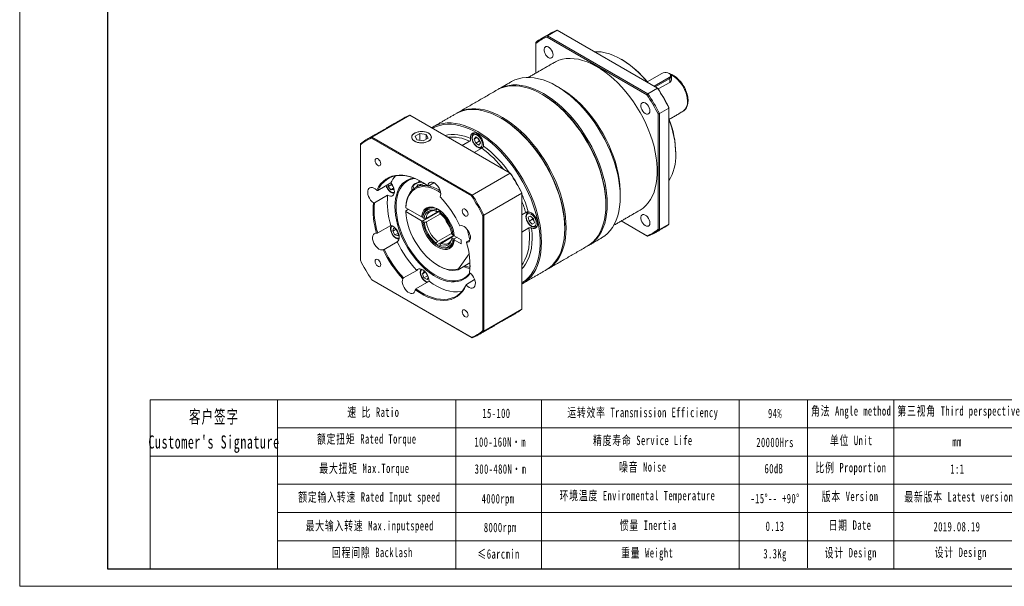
# Model space of a CAD drawing. Header units: millimetres. Extents: x 31 to 793, y 18 to 557.
# Tile 1 of 3: x 31 to 539, y 18 to 310. Entities that reach past the tile are written whole.
import ezdxf

# ---------------------------------------------------------------- set-up
doc = ezdxf.new("R2010")
doc.units = ezdxf.units.MM
doc.header["$LTSCALE"] = 10
doc.layers.get('0').update_dxf_attribs({"lineweight": 18})
doc.layers.add('7标注层', color=4, linetype='Continuous', lineweight=18)
doc.layers.add('图框_外框线', color=7, linetype='Continuous', lineweight=18)
doc.styles.add('标准', font='txt', dxfattribs={"width": 0.667})

msp = doc.modelspace()

# ---------------------------------------------------------------- linework, layer by layer
at = {"color": 7, "linetype": 'Continuous', "lineweight": 15}
for p, q in [((303.49, 302.08), (308.44, 304.93)), ((360.19, 275.06), (308.44, 304.93)), ((354.76, 271.66), (303.26, 301.39)), ((303.49, 302.08), (355.24, 272.2)), ((297.54, 298.64), (297.54, 298.09)), ((297.54, 298.09), (297.54, 282.83)), ((362.53, 282.68), (354.96, 278.32)), ((358.43, 276.07), (366.2, 280.56)), ((366.49, 280.07), (358.99, 275.75)), ((366.2, 280.56), (366.49, 280.07)), ((366.49, 280.07), (366.49, 278.02)), ((367.36, 281.3), (367.36, 279.36)), ((360.19, 275.06), (355.24, 272.2)), ((366.49, 278.02), (360.61, 274.63)), ((361.18, 261.9), (366.13, 264.76)), ((366.13, 265.02), (366.13, 264.76)), ((366.13, 205), (366.13, 264.76)), ((232.49, 261.09), (212.91, 249.78)), ((284.24, 231.22), (232.49, 261.09)), ((360.48, 202.29), (360.48, 261.76)), ((361.18, 261.9), (361.18, 202.15)), ((373.4, 263.11), (373.52, 263.19)), ((264.27, 219.48), (212.73, 249.24)), ((212.91, 249.78), (264.66, 219.91)), ((237.6, 251.72), (235.15, 250.31)), ((235.15, 250.31), (236.05, 248.37)), ((240.95, 251.2), (237.6, 251.72)), ((237.6, 248.13), (237.6, 251.72)), ((239.4, 247.86), (241.85, 249.27)), ((241.85, 249.27), (240.95, 251.2)), ((240.95, 248.75), (240.95, 251.2)), ((265.65, 248.77), (266.46, 249.93)), ((267.06, 249.59), (265.65, 248.77)), ((266.46, 249.93), (268.1, 248.99)), ((267.62, 249.27), (267.82, 248.74)), ((268.1, 248.99), (268.91, 246.88)), ((206.96, 246.35), (206.96, 245.91)), ((206.96, 245.91), (206.96, 186.38)), ((236.05, 248.37), (239.4, 247.86)), ((259.49, 245.51), (263.31, 247.71)), ((266.46, 246.67), (265.65, 248.77)), ((269.55, 244.11), (265.73, 241.9)), ((268.23, 247.69), (266.46, 246.67)), ((268.1, 245.72), (266.46, 246.67)), ((267.82, 248.74), (268.23, 247.69)), ((268.91, 246.88), (268.1, 245.72)), ((268.23, 247.69), (268.71, 247.41)), ((369.67, 241.41), (369.67, 241.01)), ((284.24, 231.22), (264.66, 219.91)), ((215.93, 222.28), (222.72, 226.2)), ((223.06, 225.47), (221.29, 224.44)), ((221.29, 224.44), (221.29, 225.37)), ((222.71, 222.69), (221.29, 224.44)), ((224.12, 223.5), (222.71, 222.69)), ((223.06, 225.47), (223.06, 225.76)), ((223.77, 224.59), (223.06, 225.47)), ((223.78, 224.57), (223.77, 224.59)), ((224.12, 223.77), (224.12, 222.81)), ((233.5, 223.45), (233.5, 222.37)), ((235.96, 224.16), (236.46, 225.24)), ((236.46, 225.24), (239.01, 225.64)), ((236.46, 224.44), (236.46, 225.24)), ((237.71, 227.27), (237.52, 226.66)), ((244.92, 226.31), (241.97, 224.6)), ((221.03, 219.87), (214.24, 215.95)), ((224.12, 222.81), (222.71, 222.69)), ((290.19, 220.92), (270.6, 209.61)), ((290.19, 221.13), (290.19, 220.92)), ((290.19, 161.16), (290.19, 220.92)), ((341.03, 221.21), (341.03, 219.17)), ((238.55, 208.73), (230.39, 213.44)), ((333.61, 215.29), (333.61, 214.88)), ((230.39, 211.81), (231.81, 212.62)), ((230.39, 211.4), (238.55, 206.69)), ((239.25, 206.69), (248.09, 211.79)), ((239.25, 206.69), (247.74, 211.59)), ((239.91, 207.94), (239.26, 208.32)), ((241.03, 208.11), (247.88, 212.06)), ((248.23, 210.22), (241.03, 206.07)), ((246.1, 212.27), (246.1, 211.51)), ((247.88, 212.07), (246.81, 211.45)), ((247.74, 212), (247.78, 211.61)), ((247.76, 211.39), (247.74, 211.59)), ((248.09, 211.79), (247.75, 211.99)), ((247.87, 210.49), (247.87, 211.25)), ((270.04, 149.97), (270.04, 209.5)), ((270.6, 209.61), (270.6, 149.85)), ((290.19, 209.68), (292.26, 210.88)), ((293.41, 211.02), (293.49, 211.07)), ((293.53, 208.5), (294.69, 209.16)), ((294.69, 209.16), (293.53, 208.5)), ((293.96, 206.43), (293.53, 208.5)), ((294.69, 209.16), (296.27, 207.76)), ((295.53, 208.42), (295.72, 207.45)), ((215.9, 200.42), (222.69, 204.34)), ((239.26, 206.28), (239.91, 205.9)), ((295.72, 207.45), (293.96, 206.43)), ((295.53, 205.03), (293.96, 206.43)), ((296.69, 205.7), (295.53, 205.03)), ((295.72, 207.45), (296.46, 206.8)), ((296.27, 207.76), (296.69, 205.7)), ((297.72, 203.7), (297.66, 203.66)), ((341.54, 206.62), (354.76, 198.99)), ((355.24, 198.71), (341.54, 206.62)), ((366.13, 205), (361.18, 202.15)), ((223.66, 201.38), (224.08, 202.96)), ((225.4, 202.39), (223.66, 201.38)), ((224.81, 199.38), (223.66, 201.38)), ((224.08, 202.96), (225.18, 202.67)), ((226.56, 200.39), (224.81, 199.38)), ((226.39, 198.96), (224.81, 199.38)), ((226, 201.41), (225.51, 202.26)), ((226.49, 200.55), (226, 201.41)), ((226.68, 200.06), (226.39, 198.96)), ((255.29, 199.32), (246.45, 194.22)), ((246.81, 196.07), (254, 200.22)), ((254.35, 198.38), (248.58, 195.05)), ((254.71, 199.4), (254.06, 199.78)), ((254.35, 198.38), (255.42, 199)), ((255.25, 198.9), (254.85, 199.18)), ((254.98, 199.14), (255.29, 198.91)), ((255.29, 198.93), (255.29, 199.32)), ((259.01, 196.92), (255.42, 198.99)), ((256.84, 198.17), (255.42, 197.35)), ((256.84, 198.17), (255.42, 197.35)), ((293.88, 202.98), (290.19, 200.85)), ((312.39, 203.04), (312.39, 202.63)), ((225.96, 195.9), (219.17, 191.98)), ((246.1, 195.18), (246.1, 194.42)), ((247.87, 193.4), (247.87, 194.16)), ((254.06, 197.74), (254.71, 197.36)), ((255.42, 196.95), (259.01, 194.88)), ((259.01, 194.88), (259.01, 196.92)), ((261.66, 195.78), (263.6, 196.9)), ((257.54, 181.92), (263, 189.7)), ((257.42, 181.46), (263.5, 184.97)), ((263.52, 184.39), (262.89, 184.62)), ((229.27, 177.21), (236.06, 181.13)), ((238.95, 179.44), (239.77, 180.6)), ((240.36, 180.26), (238.95, 179.44)), ((239.77, 177.34), (238.95, 179.44)), ((239.77, 180.6), (240.6, 180.13)), ((241.53, 178.36), (239.77, 177.34)), ((241.13, 179.41), (241.12, 179.43)), ((241.53, 178.36), (241.13, 179.41)), ((241.79, 178.21), (241.53, 178.36)), ((212.73, 176.4), (264.27, 146.64)), ((264.66, 146.42), (212.91, 176.3)), ((242.38, 175.52), (235.6, 171.6)), ((241.4, 176.4), (239.77, 177.34)), ((242.1, 177.39), (241.4, 176.4)), ((261.63, 173.93), (265.89, 176.39)), ((290.19, 161.16), (270.6, 149.85))]:
    msp.add_line(p, q, dxfattribs=at)
for p, q in [((164.25, 114.47), (164.25, 27.38)), ((256.17, 114.47), (256.17, 27.38))]:
    msp.add_line(p, q)
for points in [[(306.34, 292.14), (306.26, 292.92), (306, 293.74), (305.6, 294.54), (305.08, 295.26), (304.48, 295.86), (303.85, 296.27), (303.23, 296.48), (302.66, 296.47), (302.2, 296.24), (301.87, 295.8), (301.7, 295.19), (301.7, 294.46), (301.87, 293.65), (302.2, 292.84), (302.66, 292.07), (303.23, 291.4), (303.85, 290.89), (304.48, 290.58), (305.08, 290.48), (305.6, 290.6), (306, 290.94), (306.26, 291.47), (306.34, 292.14)], [(307.01, 288.3), (307.63, 288.63), (309.35, 289.39), (311.19, 289.93), (313.12, 290.25), (315.14, 290.36), (317.24, 290.24), (319.39, 289.91), (321.61, 289.36), (323.86, 288.6), (326.14, 287.62), (328.43, 286.44), (330.73, 285.07), (333.02, 283.5), (335.29, 281.75), (337.52, 279.83), (339.71, 277.75), (341.84, 275.51), (343.9, 273.14), (345.87, 270.65), (347.76, 268.04), (349.54, 265.33), (351.21, 262.54), (352.76, 259.69), (354.18, 256.78), (355.46, 253.83), (356.6, 250.87), (357.59, 247.9), (358.42, 244.95), (359.09, 242.02), (359.59, 239.14), (359.93, 236.31), (360.1, 233.57), (360.1, 230.91), (359.93, 228.36), (359.59, 225.93), (359.09, 223.63), (358.42, 221.48), (357.59, 219.49), (356.6, 217.66), (355.46, 216.01), (354.18, 214.54), (352.76, 213.27), (351.21, 212.2), (351.01, 212.08)], [(355.07, 278.01), (354.57, 278.62), (352.59, 280.86), (350.54, 282.95), (348.44, 284.89), (346.29, 286.66), (344.12, 288.26), (341.93, 289.67), (339.74, 290.89), (337.56, 291.9), (335.4, 292.71), (333.27, 293.31), (331.2, 293.68), (329.18, 293.84), (327.69, 293.82)], [(284.9, 278.42), (286.62, 279.27), (288.44, 279.92), (290.37, 280.35), (292.39, 280.57), (294.49, 280.57), (296.66, 280.36), (298.89, 279.93), (301.16, 279.28), (303.47, 278.43), (305.8, 277.37), (308.15, 276.12), (310.49, 274.67), (312.83, 273.03), (315.14, 271.21), (317.41, 269.23), (319.64, 267.09), (321.81, 264.8), (323.91, 262.38), (325.93, 259.83), (327.85, 257.17), (329.68, 254.41), (331.4, 251.57), (333, 248.67), (334.47, 245.71), (335.81, 242.71), (337.01, 239.68), (338.06, 236.65), (338.96, 233.63), (339.7, 230.63), (340.28, 227.67), (340.7, 224.76), (340.95, 221.92), (341.03, 219.17), (340.95, 216.51), (340.7, 213.96), (340.28, 211.53), (339.7, 209.24), (338.96, 207.09), (338.06, 205.11), (337.01, 203.29), (335.81, 201.65), (334.47, 200.2), (333, 198.94), (331.4, 197.88), (331.4, 197.88)], [(366.2, 280.56), (366.68, 280.94), (366.93, 281.39), (366.93, 281.86), (366.68, 282.3), (366.2, 282.68), (365.54, 282.96), (364.77, 283.11), (363.96, 283.11), (363.18, 282.96), (362.53, 282.68)], [(366.49, 282.52), (366.77, 282.33), (367.18, 281.9), (367.36, 281.42), (367.3, 280.93), (367, 280.47), (366.49, 280.07)], [(333.61, 214.88), (333.52, 217.64), (333.27, 220.48), (332.85, 223.38), (332.27, 226.35), (331.53, 229.35), (330.63, 232.37), (329.58, 235.4), (328.39, 238.42), (327.05, 241.42), (325.57, 244.38), (323.97, 247.29), (322.26, 250.13), (320.43, 252.88), (318.5, 255.54), (316.48, 258.09), (314.38, 260.51), (312.22, 262.8), (309.99, 264.95), (307.71, 266.93), (305.4, 268.74), (303.07, 270.38), (300.72, 271.83), (298.38, 273.09), (296.05, 274.15), (293.74, 275), (291.46, 275.64), (289.23, 276.07), (287.07, 276.28), (284.97, 276.28), (282.95, 276.07), (281.02, 275.63), (279.19, 274.99), (277.48, 274.13)], [(277.83, 274.33), (278.18, 274.54), (279.9, 275.4), (281.73, 276.04), (283.66, 276.47), (285.67, 276.69), (287.77, 276.69), (289.94, 276.48), (292.17, 276.05), (294.44, 275.41), (296.75, 274.55), (299.09, 273.5), (301.43, 272.24), (303.78, 270.79), (306.11, 269.15), (308.42, 267.34), (310.7, 265.35), (312.92, 263.21), (315.09, 260.92), (317.19, 258.5), (319.21, 255.95), (321.14, 253.29), (322.96, 250.53), (324.68, 247.7), (326.28, 244.79), (327.75, 241.83), (329.09, 238.83), (330.29, 235.81), (331.34, 232.78), (332.24, 229.75), (332.98, 226.75), (333.56, 223.79), (333.98, 220.89), (334.23, 218.05), (334.31, 215.29), (334.23, 212.63), (333.98, 210.08), (333.56, 207.65), (332.98, 205.36), (332.24, 203.22), (331.34, 201.23), (330.29, 199.41), (329.09, 197.77), (327.75, 196.32), (326.28, 195.06), (324.68, 194), (324.32, 193.8)], [(309.92, 275.09), (311.64, 274.05), (313.93, 272.48), (316.2, 270.73), (318.43, 268.81), (320.62, 266.73), (322.75, 264.49), (324.8, 262.12), (326.78, 259.62), (328.67, 257.02), (330.45, 254.31), (332.12, 251.52), (333.67, 248.66), (335.09, 245.76), (336.37, 242.81), (337.51, 239.85), (338.49, 236.88), (339.32, 233.92), (339.99, 231), (340.5, 228.11), (340.84, 225.29), (341.01, 222.55), (341.03, 221.21)], [(301.08, 271.62), (302.84, 270.55), (305.18, 268.96), (307.5, 267.18), (309.78, 265.23), (312.02, 263.12), (314.2, 260.86), (316.31, 258.46), (318.35, 255.93), (320.29, 253.28), (322.14, 250.54), (323.87, 247.71), (325.48, 244.81), (326.97, 241.85), (328.33, 238.85), (329.54, 235.83), (330.6, 232.8), (331.51, 229.77), (332.26, 226.77), (332.84, 223.8), (333.27, 220.89), (333.52, 218.05), (333.61, 215.29)], [(333.61, 215.29), (333.58, 216.66), (333.41, 219.46), (333.08, 222.34), (332.57, 225.28), (331.9, 228.26), (331.07, 231.28), (330.09, 234.31), (328.95, 237.34), (327.67, 240.35), (326.25, 243.33), (324.69, 246.26), (323.02, 249.13), (321.23, 251.92), (319.33, 254.62), (317.34, 257.21), (315.27, 259.67), (313.12, 262.01), (310.91, 264.2), (308.64, 266.23), (306.34, 268.09), (304.01, 269.78), (301.67, 271.28), (301.08, 271.62)], [(256.62, 262.09), (256.97, 262.29), (258.69, 263.15), (260.51, 263.79), (262.44, 264.23), (264.46, 264.45), (266.56, 264.45), (268.73, 264.23), (270.96, 263.8), (273.23, 263.16), (275.54, 262.31), (277.87, 261.25), (280.22, 259.99), (282.56, 258.54), (284.9, 256.91), (287.21, 255.09), (289.48, 253.11), (291.71, 250.97), (293.88, 248.68), (295.98, 246.25), (298, 243.7), (299.92, 241.04), (301.75, 238.29), (303.47, 235.45), (305.07, 232.54), (306.54, 229.58), (307.88, 226.58), (309.08, 223.56), (310.13, 220.53), (311.03, 217.51), (311.77, 214.51), (312.35, 211.55), (312.76, 208.64), (313.02, 205.8), (313.1, 203.04), (313.02, 200.38), (312.76, 197.83), (312.35, 195.41), (311.77, 193.11), (311.03, 190.97), (310.13, 188.98), (309.08, 187.17), (307.88, 185.53), (306.54, 184.07), (305.07, 182.81), (303.47, 181.75), (303.11, 181.55)], [(356.34, 263.28), (356.26, 264.06), (356, 264.88), (355.6, 265.68), (355.08, 266.4), (354.48, 266.99), (353.85, 267.41), (353.23, 267.62), (352.66, 267.6), (352.2, 267.37), (351.87, 266.94), (351.7, 266.33), (351.7, 265.59), (351.87, 264.79), (352.2, 263.97), (352.66, 263.2), (353.23, 262.54), (353.85, 262.03), (354.48, 261.71), (355.08, 261.61), (355.6, 261.74), (356, 262.08), (356.26, 262.6), (356.34, 263.28)], [(312.39, 202.63), (312.31, 205.39), (312.06, 208.23), (311.64, 211.14), (311.06, 214.1), (310.32, 217.1), (309.42, 220.12), (308.37, 223.15), (307.17, 226.17), (305.83, 229.17), (304.36, 232.13), (302.76, 235.04), (301.04, 237.88), (299.22, 240.64), (297.29, 243.29), (295.27, 245.84), (293.17, 248.27), (291, 250.56), (288.77, 252.7), (286.5, 254.68), (284.19, 256.5), (281.86, 258.13), (279.51, 259.58), (277.17, 260.84), (274.83, 261.9), (272.52, 262.75), (270.25, 263.39), (268.02, 263.82), (265.85, 264.04), (263.75, 264.04), (261.73, 263.82), (259.81, 263.39), (257.98, 262.74), (256.26, 261.89)], [(312.39, 203.04), (312.37, 204.41), (312.2, 207.21), (311.86, 210.09), (311.36, 213.03), (310.69, 216.02), (309.86, 219.03), (308.87, 222.07), (307.74, 225.09), (306.45, 228.11), (305.03, 231.09), (303.48, 234.02), (301.8, 236.89), (300.01, 239.67), (298.12, 242.37), (296.13, 244.96), (294.05, 247.43), (291.9, 249.76), (289.69, 251.95), (287.43, 253.98), (285.13, 255.85), (282.8, 257.53), (280.45, 259.04), (279.87, 259.38)], [(279.87, 259.38), (281.63, 258.31), (283.97, 256.71), (286.28, 254.94), (288.57, 252.99), (290.81, 250.88), (292.99, 248.61), (295.1, 246.21), (297.13, 243.68), (299.08, 241.04), (300.92, 238.29), (302.66, 235.46), (304.27, 232.56), (305.76, 229.6), (307.11, 226.6), (308.32, 223.58), (309.39, 220.55), (310.29, 217.52), (311.04, 214.52), (311.63, 211.56), (312.05, 208.64), (312.31, 205.8), (312.39, 203.04)], [(243.7, 254.62), (244.24, 254.95), (245.96, 255.8), (247.79, 256.45), (249.71, 256.88), (251.73, 257.1), (253.83, 257.1), (256, 256.88), (258.23, 256.45), (260.5, 255.81), (262.81, 254.96), (265.15, 253.9), (267.49, 252.65), (269.84, 251.19), (272.17, 249.56), (274.48, 247.74), (276.75, 245.76), (278.98, 243.62), (281.15, 241.33), (283.25, 238.9), (285.27, 236.36), (287.2, 233.7), (289.02, 230.94), (290.74, 228.1), (292.34, 225.2), (293.81, 222.23), (295.15, 219.24), (296.35, 216.21), (297.4, 213.18), (298.3, 210.16), (299.04, 207.16), (299.62, 204.2), (300.04, 201.29), (300.29, 198.45), (300.37, 195.69), (300.29, 193.03), (300.04, 190.48), (299.62, 188.06), (299.04, 185.77), (298.3, 183.62), (297.4, 181.64), (296.35, 179.82), (295.15, 178.18), (293.81, 176.73), (292.34, 175.47), (290.74, 174.41), (290.19, 174.1)], [(290.19, 174.66), (290.75, 175.01), (292.3, 176.15), (293.73, 177.49), (295.01, 179.02), (296.15, 180.73), (297.13, 182.63), (297.96, 184.68), (298.63, 186.9), (299.14, 189.25), (299.47, 191.74), (299.64, 194.35), (299.64, 197.06), (299.47, 199.87), (299.14, 202.74), (298.63, 205.68), (297.96, 208.67), (297.13, 211.69), (296.15, 214.72), (295.01, 217.75), (293.73, 220.76), (292.3, 223.74), (290.75, 226.67), (289.08, 229.54), (287.29, 232.33), (285.39, 235.02), (283.4, 237.61), (281.33, 240.08), (279.18, 242.41), (276.96, 244.6), (274.7, 246.64), (272.4, 248.5), (270.07, 250.19), (267.72, 251.69), (265.38, 252.99), (263.04, 254.1), (260.72, 255), (258.44, 255.69), (256.2, 256.16), (254.01, 256.42), (251.9, 256.45), (249.87, 256.27), (247.92, 255.87), (246.08, 255.26), (244.35, 254.43), (244.19, 254.34)], [(234.89, 251.87), (234.2, 251.37), (233.71, 250.8), (233.45, 250.18), (233.42, 249.55), (233.62, 248.92), (234.06, 248.34), (234.7, 247.82), (235.52, 247.4), (236.48, 247.08), (237.54, 246.9), (238.64, 246.84), (239.73, 246.93), (240.77, 247.15), (241.69, 247.49), (242.47, 247.94), (243.07, 248.48), (243.45, 249.08), (243.6, 249.71), (243.51, 250.34), (243.18, 250.95), (242.64, 251.51), (241.91, 251.98), (241.01, 252.35), (240, 252.6), (238.91, 252.72), (237.81, 252.7), (236.74, 252.55), (235.75, 252.27), (234.89, 251.87)], [(237.19, 252.61), (236.17, 252.38), (235.26, 252.03), (234.5, 251.57), (233.93, 251.04), (233.57, 250.44), (233.45, 249.81), (233.55, 249.19), (233.89, 248.59), (234.45, 248.04), (235.19, 247.58), (236.09, 247.22), (237.1, 246.98), (238.18, 246.88), (239.27, 246.9), (240.33, 247.07), (241.3, 247.36), (242.14, 247.76), (242.81, 248.26), (243.27, 248.83), (243.52, 249.45), (243.53, 250.08), (243.3, 250.69), (242.85, 251.27), (242.2, 251.77), (241.37, 252.19), (240.41, 252.49), (239.36, 252.66), (238.27, 252.7), (237.19, 252.61)], [(263.82, 249.03), (263.79, 249.94), (263.93, 250.74), (264.24, 251.38), (264.71, 251.83), (265.3, 252.05), (266, 252.05), (266.75, 251.82), (267.52, 251.37), (268.28, 250.73), (268.97, 249.93), (269.57, 249.02), (270.03, 248.03), (270.35, 247.04), (270.49, 246.07), (270.45, 245.2)], [(264.7, 249.32), (264.79, 248.5), (265.04, 247.63), (265.45, 246.77), (265.99, 245.99), (266.61, 245.33), (267.28, 244.85), (267.95, 244.56), (268.57, 244.5), (269.1, 244.67), (269.51, 245.05), (269.77, 245.62), (269.86, 246.34), (269.77, 247.16), (269.51, 248.03), (269.1, 248.88), (268.57, 249.66), (267.95, 250.32), (267.28, 250.81), (266.61, 251.09), (265.99, 251.15), (265.45, 250.99), (265.04, 250.61), (264.79, 250.04), (264.7, 249.32)], [(265.57, 251.75), (266, 251.91), (266.41, 251.95)], [(267.82, 248.74), (267.92, 248.5), (268.05, 248.27), (268.19, 248.05), (268.34, 247.84), (268.51, 247.65), (268.68, 247.48), (268.68, 247.48)], [(217.48, 236.05), (217.39, 236.69), (217.14, 237.36), (216.74, 237.97), (216.26, 238.45), (215.74, 238.75), (215.26, 238.82), (214.86, 238.67), (214.6, 238.3), (214.51, 237.77), (214.6, 237.13), (214.86, 236.47), (215.26, 235.85), (215.74, 235.37), (216.26, 235.07), (216.74, 235), (217.14, 235.15), (217.39, 235.52), (217.48, 236.05)], [(215.4, 222.4), (216.32, 224.14), (217.41, 225.69), (218.66, 227.02), (220.06, 228.13), (221.6, 229.02), (223.27, 229.67), (225.05, 230.08), (226.94, 230.25), (228.91, 230.18), (230.95, 229.86), (233.05, 229.3), (235.2, 228.5), (237.36, 227.47), (239.54, 226.22), (241.71, 224.75)], [(238.65, 226.76), (237.67, 227.29), (235.53, 228.31), (233.41, 229.1), (231.33, 229.66), (229.3, 229.97), (227.35, 230.05), (225.49, 229.88), (223.72, 229.48), (222.07, 228.83), (220.55, 227.95), (219.16, 226.85), (217.93, 225.53), (216.85, 224), (215.93, 222.28)], [(224.78, 214.02), (224.87, 216.13), (225.12, 218.12), (225.53, 219.98), (226.11, 221.69), (226.84, 223.25), (227.72, 224.64), (228.75, 225.84), (229.91, 226.85), (231.2, 227.67), (232.61, 228.27), (234.12, 228.67), (234.48, 228.73)], [(234.98, 228.54), (234.8, 228.51), (233.28, 228.15), (231.86, 227.57), (230.55, 226.78), (229.37, 225.79), (228.33, 224.6), (227.44, 223.23), (226.69, 221.68), (226.11, 219.97), (225.69, 218.12), (225.43, 216.13), (225.35, 214.02)], [(215.4, 222.4), (214.66, 223.08), (213.9, 223.57), (213.15, 223.86), (212.44, 223.92), (211.82, 223.76), (211.32, 223.39), (210.96, 222.82), (210.76, 222.08), (210.73, 221.21), (210.88, 220.26), (211.2, 219.27), (211.66, 218.3), (212.25, 217.4), (212.93, 216.61), (213.67, 215.98)], [(220.34, 224.82), (220.49, 224.37), (220.9, 223.52), (221.43, 222.75), (222.04, 222.09), (222.71, 221.61), (223.37, 221.33), (223.99, 221.27), (224.5, 221.42)], [(222.72, 226.2), (223.34, 225.35), (223.86, 224.42), (224.23, 223.45), (224.45, 222.49), (224.51, 221.59), (224.4, 220.8), (224.12, 220.15), (223.7, 219.67), (223.15, 219.4), (222.5, 219.34), (221.78, 219.5), (221.03, 219.87)], [(230.39, 213.85), (230.56, 215.7), (230.9, 217.42), (231.41, 219), (232.07, 220.42), (232.89, 221.67), (233.85, 222.73), (234.95, 223.59), (236.17, 224.25), (237.5, 224.69), (238.93, 224.92), (240.45, 224.93), (241.72, 224.78)], [(248.34, 221.18), (247.1, 221.96), (245.42, 222.85), (243.75, 223.53), (242.11, 224), (240.52, 224.25), (239, 224.28), (237.56, 224.08), (236.22, 223.67), (234.99, 223.05), (233.89, 222.21), (232.92, 221.17), (232.09, 219.95), (231.42, 218.55), (230.91, 216.99), (230.57, 215.28), (230.39, 213.44)], [(233.72, 222.6), (233.53, 223.13), (233.5, 223.48)], [(239.09, 226.5), (238.24, 226.52), (237.23, 226.41), (236.3, 226.17), (235.49, 225.8), (234.86, 225.34), (234.44, 224.8), (234.26, 224.21), (234.32, 223.62), (234.49, 223.26)], [(236.95, 226.49), (237.13, 227.05), (237.29, 227.49)], [(248.13, 219.06), (248.35, 219.78), (248.4, 220.63), (248.27, 221.58), (247.97, 222.56), (247.53, 223.54), (246.95, 224.45), (246.27, 225.26), (245.54, 225.91), (244.77, 226.38), (244.02, 226.64), (243.32, 226.68), (242.72, 226.5), (242.23, 226.1), (241.89, 225.51), (241.71, 224.75)], [(263.61, 179.68), (263.42, 179.41), (262.39, 178.2), (261.23, 177.19), (259.94, 176.38), (258.53, 175.77), (257.02, 175.38), (255.42, 175.19), (253.74, 175.23), (251.99, 175.48), (250.2, 175.95), (248.36, 176.62), (246.5, 177.5), (244.64, 178.58), (242.78, 179.84), (240.94, 181.29), (239.15, 182.9), (237.4, 184.66), (235.72, 186.57), (234.12, 188.6), (232.61, 190.74), (231.2, 192.96), (229.91, 195.26), (228.75, 197.62), (227.72, 200.01), (226.84, 202.42), (226.11, 204.82), (225.53, 207.2), (225.12, 209.54), (224.87, 211.82), (224.78, 214.02)], [(225.35, 214.02), (225.43, 211.82), (225.69, 209.54), (226.11, 207.2), (226.69, 204.81), (227.44, 202.4), (228.33, 200), (229.37, 197.61), (230.55, 195.25), (231.86, 192.96), (233.28, 190.74), (234.8, 188.62), (236.42, 186.61), (238.11, 184.72), (239.87, 182.99), (241.68, 181.41), (243.52, 180), (245.39, 178.78), (247.25, 177.75), (249.11, 176.93), (250.93, 176.31), (252.72, 175.91), (254.45, 175.72), (256.11, 175.76), (257.68, 176.01), (259.15, 176.48), (260.52, 177.17), (261.76, 178.06), (262.87, 179.15), (263.42, 179.83)], [(238.55, 208.73), (238.77, 210.02), (239.16, 211.15), (239.73, 212.1), (240.45, 212.86), (241.31, 213.4), (242.29, 213.71), (243.37, 213.79), (244.53, 213.63), (245.74, 213.25), (246.98, 212.64), (248.22, 211.82), (249.44, 210.8), (250.6, 209.62), (251.68, 208.29), (252.66, 206.84), (253.52, 205.31), (254.24, 203.72), (254.81, 202.12), (255.2, 200.53), (255.42, 198.99)], [(247.16, 212.53), (246.15, 213.02), (244.99, 213.39), (243.89, 213.54), (242.85, 213.46), (241.91, 213.17), (241.09, 212.66), (240.39, 211.94), (239.85, 211.03), (239.47, 209.95), (239.25, 208.73)], [(323.97, 193.59), (323.97, 193.59), (325.57, 194.65), (327.05, 195.91), (328.39, 197.37), (329.58, 199.01), (330.63, 200.82), (331.53, 202.81), (332.27, 204.95), (332.85, 207.24), (333.27, 209.67), (333.52, 212.22), (333.61, 214.88)], [(230.39, 211.4), (230.58, 209.29), (230.94, 207.11), (231.48, 204.88), (232.19, 202.63), (233.07, 200.38), (234.1, 198.16), (235.27, 195.99), (236.57, 193.9), (237.98, 191.9), (239.5, 190.03), (241.1, 188.29), (242.76, 186.72), (244.46, 185.33), (246.2, 184.12), (247.94, 183.13), (249.68, 182.35), (251.38, 181.79), (253.04, 181.47), (254.63, 181.39), (256.13, 181.54), (257.54, 181.92)], [(262.48, 210.08), (262.39, 210.71), (262.14, 211.38), (261.74, 211.99), (261.26, 212.47), (260.74, 212.77), (260.26, 212.85), (259.86, 212.69), (259.6, 212.32), (259.51, 211.79), (259.6, 211.15), (259.86, 210.49), (260.26, 209.88), (260.74, 209.39), (261.26, 209.1), (261.74, 209.02), (262.14, 209.17), (262.39, 209.54), (262.48, 210.08)], [(294.44, 210.36), (293.82, 210.42), (293.29, 210.26), (292.88, 209.88), (292.62, 209.31), (292.53, 208.59), (292.62, 207.77), (292.88, 206.9), (293.29, 206.04), (293.82, 205.26), (294.44, 204.6), (295.11, 204.12), (295.78, 203.83), (296.4, 203.77), (296.94, 203.94), (297.35, 204.32), (297.6, 204.89), (297.69, 205.61), (297.6, 206.43), (297.35, 207.3), (296.94, 208.15), (296.4, 208.93), (295.78, 209.59), (295.11, 210.08), (294.44, 210.36)], [(293.58, 211.35), (294.32, 211.2), (295.09, 210.82), (295.86, 210.24), (296.58, 209.49), (297.21, 208.61), (297.73, 207.64), (298.09, 206.64), (298.29, 205.66), (298.32, 204.75), (298.16, 203.97), (297.84, 203.34), (297.36, 202.91), (296.76, 202.7), (296.06, 202.72), (295.3, 202.97)], [(356.34, 205.54), (356.26, 206.32), (356, 207.14), (355.6, 207.94), (355.08, 208.66), (354.48, 209.25), (353.85, 209.67), (353.23, 209.88), (352.66, 209.87), (352.2, 209.63), (351.87, 209.2), (351.7, 208.59), (351.7, 207.86), (351.87, 207.05), (352.2, 206.23), (352.66, 205.46), (353.23, 204.8), (353.85, 204.29), (354.48, 203.98), (355.08, 203.88), (355.6, 204), (356, 204.34), (356.26, 204.86), (356.34, 205.54)], [(223.4, 204.09), (223.01, 203.72), (222.76, 203.16), (222.67, 202.44), (222.76, 201.63), (223.01, 200.76), (223.42, 199.92), (223.95, 199.14), (224.57, 198.49), (225.23, 198), (225.9, 197.72), (226.52, 197.66), (227.03, 197.81)], [(222.69, 204.34), (223.43, 204.08), (224.18, 203.61), (224.91, 202.97), (225.57, 202.18), (226.14, 201.28), (226.59, 200.32), (226.89, 199.35), (227.03, 198.42), (227, 197.57), (226.8, 196.84), (226.45, 196.28), (225.96, 195.9)], [(255.42, 196.95), (255.2, 195.66), (254.81, 194.53), (254.24, 193.57), (253.52, 192.82), (252.66, 192.28), (251.68, 191.97), (250.6, 191.89), (249.44, 192.04), (248.22, 192.43), (246.98, 193.04), (245.74, 193.86), (244.53, 194.87), (243.37, 196.06), (242.29, 197.39), (241.31, 198.84), (240.45, 200.37), (239.73, 201.95), (239.16, 203.56), (238.77, 205.15), (238.55, 206.69)], [(261.65, 195.57), (262.32, 195.61), (262.89, 195.86), (263.33, 196.33), (263.62, 196.98), (263.75, 197.78), (263.7, 198.69), (263.47, 199.66), (263.09, 200.65), (262.57, 201.59), (261.93, 202.45), (261.22, 203.18), (260.46, 203.73), (259.7, 204.09), (258.97, 204.23), (258.32, 204.15)], [(298.25, 204.29), (298.04, 203.98), (297.72, 203.7)], [(215.35, 200.3), (214.68, 200.27), (214.11, 200.02), (213.66, 199.55), (213.37, 198.9), (213.25, 198.1), (213.3, 197.19), (213.53, 196.22), (213.91, 195.23), (214.43, 194.28), (215.07, 193.43), (215.78, 192.7), (216.54, 192.14), (217.3, 191.79), (218.02, 191.65), (218.68, 191.73)], [(290.19, 183.78), (290.87, 184.77), (291.85, 186.52), (292.66, 188.44), (293.3, 190.54), (293.77, 192.78), (294.07, 195.16), (294.18, 197.67), (294.12, 200.28), (293.88, 202.98)], [(295.3, 202.97), (295.54, 200.22), (295.6, 197.56), (295.47, 195.01), (295.16, 192.58), (294.68, 190.29), (294.02, 188.16), (293.19, 186.19), (292.19, 184.41), (291.03, 182.82), (290.19, 181.89)], [(302.76, 181.34), (302.76, 181.35), (304.36, 182.41), (305.83, 183.67), (307.17, 185.12), (308.37, 186.76), (309.42, 188.58), (310.32, 190.56), (311.06, 192.71), (311.64, 195), (312.06, 197.42), (312.31, 199.97), (312.39, 202.63)], [(246.32, 194.32), (247.34, 193.65), (248.52, 193.07), (249.68, 192.7), (250.79, 192.55), (251.83, 192.62), (252.77, 192.92), (253.59, 193.43), (254.28, 194.15), (254.82, 195.05), (255.21, 196.13), (255.42, 197.35)], [(217.48, 184.09), (217.39, 184.73), (217.14, 185.39), (216.74, 186), (216.26, 186.49), (215.74, 186.78), (215.26, 186.86), (214.86, 186.71), (214.6, 186.34), (214.51, 185.8), (214.6, 185.17), (214.86, 184.5), (215.26, 183.89), (215.74, 183.41), (216.26, 183.11), (216.74, 183.03), (217.14, 183.19), (217.39, 183.55), (217.48, 184.09)], [(257.42, 181.46), (255.97, 181.19), (254.43, 181.14), (252.81, 181.33), (251.13, 181.75), (249.42, 182.39), (247.68, 183.25), (247.34, 183.45)], [(260.77, 183.39), (262.32, 182.88), (263.51, 182.59)], [(263.32, 180.26), (263.48, 182.01), (263.53, 183.65)], [(236.06, 181.13), (236.48, 181.6), (237.03, 181.87), (237.68, 181.93), (238.4, 181.77), (239.15, 181.41), (239.9, 180.85), (240.6, 180.13), (241.22, 179.28), (241.73, 178.35), (242.11, 177.38), (242.33, 176.42), (242.38, 175.52)], [(238.75, 181.63), (238.36, 181.26), (238.11, 180.7), (238.02, 179.98), (238.11, 179.16), (238.36, 178.3), (238.77, 177.45), (239.3, 176.68), (239.92, 176.02), (240.58, 175.54), (241.25, 175.26), (241.82, 175.19)], [(261.6, 173.48), (262.34, 172.8), (263.1, 172.31), (263.85, 172.02), (264.56, 171.96), (265.18, 172.12), (265.68, 172.49), (266.04, 173.06), (266.24, 173.8), (266.26, 174.67), (266.12, 175.62), (265.8, 176.6), (265.34, 177.57), (264.75, 178.48), (264.07, 179.27), (263.32, 179.9)], [(228.87, 176.82), (228.65, 176.1), (228.6, 175.25), (228.73, 174.3), (229.03, 173.32), (229.47, 172.34), (230.05, 171.43), (230.72, 170.62), (231.46, 169.97), (232.23, 169.5), (232.98, 169.24), (233.67, 169.2), (234.28, 169.38), (234.77, 169.78), (235.11, 170.37), (235.29, 171.12)], [(261.6, 173.48), (260.68, 171.74), (259.59, 170.19), (258.34, 168.86), (256.94, 167.74), (255.4, 166.86), (253.73, 166.21), (251.95, 165.8), (250.06, 165.63), (248.09, 165.7), (246.05, 166.02), (243.94, 166.58), (241.8, 167.38), (239.63, 168.41), (237.46, 169.66), (235.29, 171.12)], [(235.6, 171.6), (237.74, 170.15), (239.89, 168.91), (242.04, 167.89), (244.16, 167.1), (246.24, 166.55), (248.26, 166.23), (250.21, 166.16), (252.08, 166.32), (253.84, 166.73), (255.49, 167.37), (257.01, 168.25), (258.4, 169.36), (259.64, 170.68), (260.72, 172.2), (261.63, 173.93)], [(259.34, 170.33), (258.87, 170.24), (257, 170.07), (255.05, 170.15), (253.03, 170.47), (250.95, 171.02), (248.83, 171.81), (246.68, 172.83), (244.53, 174.07), (242.38, 175.52)], [(262.48, 158.11), (262.39, 158.75), (262.14, 159.41), (261.74, 160.02), (261.26, 160.51), (260.74, 160.81), (260.26, 160.88), (259.86, 160.73), (259.6, 160.36), (259.51, 159.83), (259.6, 159.19), (259.86, 158.52), (260.26, 157.91), (260.74, 157.43), (261.26, 157.13), (261.74, 157.05), (262.14, 157.21), (262.39, 157.58), (262.48, 158.11)]]:
    msp.add_lwpolyline(points, dxfattribs=at)
for centre, radius, start, end in [((315.07, 286.58), 19.52, 109.8546, 119.9764), ((310.09, 283.78), 19.45, 109.8425, 130.1683), ((309.9, 283.29), 19.28, 110.1462, 129.8646), ((315.44, 246.11), 50.99, 38.5169, 58.9492), ((359.2, 267.56), 16.49, 2.0528, 61.5202), ((276.5, 219.87), 100.25, 26.6001, 33.3999), ((277.34, 220.36), 99.4, 26.7024, 33.2976), ((271.68, 217.09), 99.4, 26.7024, 33.2976), ((271.55, 217.02), 100.25, 26.6001, 33.3999), ((370.21, 267.58), 5.5, 307.0512, 6.0045), ((239.12, 242.73), 19.52, 109.8546, 119.9764), ((319.03, 240.55), 50.65, 0.9759, 21.5573), ((317.06, 239.86), 52.62, 1.2421, 21.161), ((219.51, 231.49), 19.45, 109.8425, 130.1683), ((219.36, 231.1), 19.31, 110.0851, 129.9257), ((254.65, 230.35), 20.81, 63.8438, 101.6624), ((253.98, 228.59), 21.28, 64.0005, 95.1024), ((270.52, 249.8), 2.9, 191.3043, 201.4535), ((237.12, 199.45), 55.19, 37.7249, 54.0103), ((235.55, 197.85), 58.82, 34.8424, 53.6082), ((344.46, 240.14), 25.22, 329.2282, 1.9742), ((236, 220.29), 14.53, 139.1477, 156.0344), ((200.55, 176.03), 100.25, 26.6001, 33.3999), ((201.23, 176.42), 99.57, 26.6818, 33.3182), ((226.42, 226.72), 3.4, 200.9241, 218.7481), ((238.06, 206.73), 18.43, 56.956, 77.2307), ((260.05, 216.19), 39.19, 174.6137, 197.5975), ((204.68, 178.43), 59.49, 25.6162, 43.0777), ((181.07, 164.79), 99.57, 26.6818, 33.3182), ((180.97, 164.73), 100.25, 26.6001, 33.3999), ((231.63, 193.39), 64.5, 16.1626, 24.7908), ((253.14, 212.27), 39.64, 174.6389, 197.5724), ((253.26, 212.27), 39.19, 174.6137, 197.5975), ((244.02, 208.79), 4.76, 59.2477, 180.7631), ((233.09, 193.95), 61.55, 15.9656, 21.9088), ((243.8, 208.35), 4.55, 59.6225, 180.3883), ((244.04, 207.94), 4.13, 60.0426, 179.9682), ((244.77, 208.18), 3.74, 88.3349, 180.9907), ((237.44, 197.33), 17.4, 6.8372, 53.1628), ((238.15, 197.74), 16.03, 7.3033, 52.6967), ((294.18, 209.64), 1.58, 87.5292, 115.7444), ((298.74, 209.19), 3.3, 193.5215, 226.4729), ((256.53, 208.35), 17.4, 186.8372, 233.1628), ((255.82, 207.94), 16.03, 187.3033, 232.6967), ((256.04, 208.07), 15.14, 187.5838, 232.4162), ((265.86, 213.74), 16.26, 202.3325, 217.6621), ((353.55, 219.91), 19.51, 300.0156, 310.1587), ((228.92, 203.09), 3.37, 200.9016, 210.0729), ((228.92, 203.09), 3.37, 209.9271, 219.0931), ((231.5, 192.13), 32.18, 8.2572, 18.5388), ((348.12, 217.09), 19.28, 290.1462, 309.8646), ((348.63, 217.01), 19.45, 289.8425, 310.1683), ((279, 221.31), 58.81, 205.597, 223.0968), ((249.93, 197.74), 4.13, 240.0426, 359.9682), ((250.17, 197.33), 4.55, 239.6225, 0.3883), ((250.66, 197.29), 4.76, 239.2477, 0.7631), ((250.47, 198.37), 3.82, 240.285, 330.3941), ((223.86, 183.61), 39.64, 354.6389, 17.5724), ((272.32, 217.45), 59.49, 205.6162, 223.0777), ((272.21, 217.39), 58.81, 205.597, 223.0968), ((295.93, 231.09), 99.57, 206.6818, 213.3182), ((266.52, 199.82), 17.96, 249.1863, 260.2861), ((244.3, 180.65), 3.41, 201.2611, 219.0613), ((277.61, 176.07), 19.51, 300.0156, 310.1587), ((257.64, 164.78), 19.31, 290.0851, 309.9257), ((258.05, 164.72), 19.45, 289.8425, 310.1683)]:
    msp.add_arc(centre, radius, start, end, dxfattribs=at)
for points in [[(305.31, 303.48), (300.36, 300.62)], [(303.26, 301.39), (303.49, 302.08)], [(341.74, 289.79), (341.39, 289.99)], [(307.01, 288.3), (293.67, 280.6)], [(366.49, 282.52), (366.2, 282.68)], [(284.9, 278.42), (278.18, 274.54)], [(309.92, 275.09), (308.15, 276.11)], [(360.41, 274.93), (360.19, 275.06)], [(277.48, 274.13), (256.97, 262.29)], [(301.08, 271.62), (300.73, 271.83)], [(354.76, 271.66), (355.24, 272.2)], [(229.37, 259.64), (209.78, 248.33)], [(256.26, 261.89), (244.24, 254.95)], [(279.87, 259.38), (279.52, 259.58)], [(361.18, 261.9), (360.48, 261.76)], [(366.21, 258.96), (373.4, 263.11)], [(212.73, 249.24), (212.91, 249.78)], [(234.93, 251.85), (234.89, 251.83)], [(242.11, 251.83), (242.07, 251.85)], [(266.07, 252.04), (265.58, 251.75)], [(284.43, 231.11), (284.24, 231.22)], [(235.88, 224.14), (235.34, 223.83)], [(241.71, 224.75), (241.97, 224.6)], [(215.93, 222.28), (215.4, 222.4)], [(264.27, 219.48), (264.66, 219.91)], [(213.67, 215.98), (214.24, 215.95)], [(230.39, 213.44), (230.39, 213.85)], [(230.39, 211.81), (230.39, 211.4)], [(239.25, 208.73), (238.55, 208.73)], [(239.26, 208.32), (239.25, 208.73)], [(246.45, 212.89), (246.1, 212.27)], [(247.74, 211.59), (247.74, 212)], [(247.87, 211.25), (248.22, 211.87)], [(270.04, 209.5), (270.6, 209.61)], [(293.91, 211.31), (293.41, 211.02)], [(337.67, 204.38), (351.01, 212.08)], [(238.55, 206.69), (239.25, 206.69)], [(239.25, 206.69), (239.26, 206.28)], [(297.66, 203.66), (298.16, 203.95)], [(215.9, 200.42), (215.35, 200.3)], [(255.42, 199.4), (254.71, 199.4)], [(355.24, 198.71), (354.76, 198.99)], [(358.36, 200.16), (363.31, 203.02)], [(361.18, 202.15), (360.48, 202.29)], [(246.1, 194.42), (246.45, 194.22)], [(248.22, 193.2), (247.87, 193.4)], [(254.71, 197.36), (255.42, 197.35)], [(255.42, 197.35), (255.42, 196.95)], [(261.66, 195.78), (261.65, 195.57)], [(303.47, 181.75), (323.97, 193.59)], [(324.68, 194), (331.4, 197.88)], [(218.68, 191.73), (219.17, 191.98)], [(246.98, 183.65), (247.34, 183.45)], [(257.54, 181.92), (257.42, 181.46)], [(263.32, 179.9), (263.32, 180.26)], [(290.74, 174.4), (302.76, 181.34)], [(212.91, 176.3), (212.73, 176.4)], [(229.27, 177.21), (228.87, 176.82)], [(261.63, 173.93), (261.6, 173.48)], [(235.29, 171.12), (235.6, 171.6)], [(267.78, 147.87), (287.37, 159.18)], [(270.04, 149.97), (270.6, 149.85)], [(264.66, 146.42), (264.27, 146.64)]]:
    msp.add_open_spline(points, degree=1, dxfattribs=at)
for points, knots in [([(373.53, 263.23), (373.67, 263.31), (374.09, 263.55), (374.65, 264.15), (375.21, 264.98), (375.62, 265.96), (375.88, 267.06), (375.96, 267.95), (375.97, 268.69), (375.95, 269.46), (375.81, 270.61), (375.49, 272.02), (375.03, 273.43), (374.43, 274.82), (373.71, 276.17), (372.87, 277.46), (371.95, 278.65), (370.94, 279.74), (369.88, 280.68), (368.77, 281.48), (367.63, 282.09), (366.86, 282.43), (366.48, 282.51), (366.48, 282.51)], [0, 0, 0, 0, 0.616934, 1.848118, 3.087045, 4.352403, 5.64963, 6.922659, 7.226757, 7.939005, 9.276906, 10.612448, 11.945061, 13.275177, 14.603913, 15.93265, 17.262575, 18.59503, 19.931542, 21.273432, 22.62126, 23.973483, 23.98063, 23.98063, 23.98063, 23.98063]), ([(367.36, 279.41), (367.36, 279.38), (367.36, 279.29), (367.34, 279.14), (367.3, 278.97), (367.23, 278.8), (367.15, 278.64), (367.04, 278.49), (366.91, 278.34), (366.78, 278.21), (366.63, 278.11), (366.53, 278.05), (366.49, 278.02)], [0, 0, 0, 0, 0.107138, 0.291572, 0.479954, 0.669716, 0.853879, 1.039376, 1.229161, 1.420463, 1.574535, 1.729434, 1.729434, 1.729434, 1.729434]), ([(263.31, 247.71), (263.38, 247.77), (263.53, 247.88), (263.7, 248.15), (263.8, 248.47), (263.84, 248.78), (263.83, 248.96), (263.82, 249.03)], [0, 0, 0, 0, 0.310278, 0.620493, 0.937251, 1.260407, 1.484337, 1.484337, 1.484337, 1.484337]), ([(265.58, 251.74), (265.55, 251.73), (265.33, 251.64), (265.01, 251.28), (264.69, 250.73), (264.54, 250.13), (264.53, 249.72), (264.52, 249.56)], [0, 0, 0, 0, 0.107545, 0.768532, 1.424461, 2.106717, 2.545997, 2.545997, 2.545997, 2.545997]), ([(264.52, 249.56), (264.53, 249.41), (264.54, 248.99), (264.69, 248.25), (265, 247.37), (265.45, 246.52), (266.01, 245.75), (266.65, 245.08), (267.35, 244.57), (268.06, 244.24), (268.74, 244.12), (269.33, 244.15), (269.63, 244.32), (269.76, 244.38)], [0, 0, 0, 0, 0.456417, 1.306646, 2.154243, 2.999582, 3.84565, 4.695548, 5.553344, 6.422371, 7.203271, 7.945778, 8.473654, 8.473654, 8.473654, 8.473654]), ([(270.45, 245.2), (270.45, 245.19), (270.43, 245.09), (270.36, 244.9), (270.18, 244.63), (269.94, 244.39), (269.72, 244.21), (269.6, 244.13), (269.55, 244.11)], [0, 0, 0, 0, 0.047525, 0.352489, 0.660304, 0.975319, 1.290691, 1.454155, 1.454155, 1.454155, 1.454155]), ([(220.23, 224.76), (220.32, 224.51), (220.5, 223.97), (220.95, 223.17), (221.52, 222.41), (222.17, 221.77), (222.88, 221.26), (223.59, 220.98), (224.1, 220.86), (224.33, 220.9), (224.36, 220.9)], [0, 0, 0, 0, 0.735113, 1.601925, 2.470016, 3.342624, 4.224292, 5.118142, 5.912007, 6.001377, 6.001377, 6.001377, 6.001377]), ([(238.71, 226.65), (238.7, 226.65), (238.34, 226.68), (237.63, 226.62), (236.63, 226.46), (235.7, 226.15), (234.88, 225.73), (234.23, 225.2), (233.79, 224.61), (233.53, 224.03), (233.53, 223.65), (233.52, 223.49)], [0, 0, 0, 0, 0.03602, 0.928121, 1.822809, 2.723381, 3.633875, 4.555587, 5.368947, 6.145264, 6.709233, 6.709233, 6.709233, 6.709233]), ([(235.9, 224.12), (235.98, 224.18), (236.49, 224.52), (237.77, 225.1), (239.09, 225.66), (239.71, 225.95), (239.77, 225.98)], [0, 0, 0, 0, 0.428209, 2.45009, 4.128765, 4.30127, 4.30127, 4.30127, 4.30127]), ([(246.81, 211.45), (246.75, 211.45), (246.51, 211.47), (246.27, 211.5), (246.1, 211.51)], [0, 0, 0, 0, 0.1867184, 0.7102853, 0.7102853, 0.7102853, 0.7102853]), ([(292.26, 210.88), (292.34, 210.92), (292.51, 211.02), (292.82, 211.16), (293.13, 211.28), (293.4, 211.35), (293.53, 211.35), (293.58, 211.35)], [0, 0, 0, 0, 0.296819, 0.593578, 0.896595, 1.205735, 1.419951, 1.419951, 1.419951, 1.419951]), ([(293.52, 211.07), (293.49, 211.06), (293.27, 210.98), (292.93, 210.66), (292.58, 210.13), (292.38, 209.46), (292.33, 208.7), (292.44, 207.85), (292.7, 206.97), (293.1, 206.1), (293.62, 205.3), (294.23, 204.59), (294.92, 204.01), (295.64, 203.61), (296.36, 203.4), (297.01, 203.41), (297.48, 203.53), (297.68, 203.69), (297.73, 203.73)], [0, 0, 0, 0, 0.102149, 0.839158, 1.56526, 2.314, 3.102164, 3.915065, 4.731045, 5.544465, 6.357312, 7.172784, 7.994246, 8.825647, 9.666433, 10.390679, 11.089306, 11.304091, 11.304091, 11.304091, 11.304091]), ([(222.9, 204.24), (222.87, 204.2), (222.7, 203.99), (222.55, 203.48), (222.46, 202.75), (222.53, 201.91), (222.76, 201.03), (223.13, 200.16), (223.63, 199.33), (224.22, 198.6), (224.89, 198), (225.61, 197.55), (226.29, 197.3), (226.71, 197.3), (226.89, 197.3)], [0, 0, 0, 0, 0.194243, 0.962661, 1.772268, 2.61387, 3.463337, 4.310224, 5.155806, 6.003633, 6.856989, 7.720403, 8.595394, 9.21281, 9.21281, 9.21281, 9.21281]), ([(239.91, 207.94), (240.19, 207.98), (240.56, 208.04), (240.93, 208.1), (241.03, 208.11)], [0, 0, 0, 0, 0.83417, 1.131658, 1.131658, 1.131658, 1.131658]), ([(241.03, 206.07), (240.93, 206.05), (240.56, 206), (240.19, 205.94), (239.91, 205.9)], [0, 0, 0, 0, 0.297488, 1.131658, 1.131658, 1.131658, 1.131658]), ([(254.06, 197.74), (254.13, 197.89), (254.23, 198.11), (254.32, 198.32), (254.35, 198.38)], [0, 0, 0, 0, 0.5235152, 0.7102151, 0.7102151, 0.7102151, 0.7102151]), ([(295.3, 202.97), (295.24, 202.99), (295.11, 203.05), (294.82, 203.11), (294.49, 203.13), (294.14, 203.1), (293.97, 203.02), (293.88, 202.98)], [0, 0, 0, 0, 0.205612, 0.513571, 0.82816, 1.147727, 1.467433, 1.467433, 1.467433, 1.467433]), ([(246.1, 195.18), (246.27, 195.4), (246.51, 195.69), (246.75, 195.99), (246.81, 196.07)], [0, 0, 0, 0, 0.834161, 1.131646, 1.131646, 1.131646, 1.131646]), ([(248.58, 195.05), (248.51, 194.97), (248.28, 194.67), (248.04, 194.38), (247.87, 194.16)], [0, 0, 0, 0, 0.297485, 1.131646, 1.131646, 1.131646, 1.131646]), ([(238.25, 181.79), (238.16, 181.63), (237.96, 181.27), (237.83, 180.59), (237.83, 179.79), (238, 178.92), (238.32, 178.04), (238.77, 177.19), (239.33, 176.42), (239.97, 175.76), (240.67, 175.24), (241.15, 175.05), (241.4, 174.95)], [0, 0, 0, 0, 0.670274, 1.475327, 2.320135, 3.182921, 4.044342, 4.903427, 5.763343, 6.627385, 7.499907, 8.362803, 8.362803, 8.362803, 8.362803])]:
    msp.add_open_spline(points, degree=3, knots=knots, dxfattribs=at)
at = {"layer": '7标注层', "color": 0}
msp.add_line((98.55, 114.47), (98.55, 27.4), dxfattribs=at)
at = {"layer": '图框_外框线'}
for p, q in [((98.55, 114.47), (784.08, 114.47)), ((300.46, 114.47), (300.46, 27.41)), ((402.4, 114.47), (402.4, 27.4)), ((437.63, 114.47), (437.63, 27.88)), ((482.12, 114.47), (482.12, 27.4)), ((164.25, 99.95), (549.53, 99.95)), ((98.55, 85.42), (784.08, 85.42)), ((164.25, 70.89), (784.08, 70.89)), ((164.25, 56.36), (784.08, 56.36)), ((164.25, 41.83), (784.08, 41.83))]:
    msp.add_line(p, q, dxfattribs=at)
at = {"layer": '图框_外框线', "color": 3}
msp.add_lwpolyline([(31.25, 18.33), (793.15, 18.33), (793.15, 557.1), (31.25, 557.1)], close=True, dxfattribs=at)
at = {"layer": '图框_外框线', "color": 3, "lineweight": 25}
msp.add_lwpolyline([(76.6, 27.4), (784.08, 27.4), (784.08, 548.03), (76.6, 548.03)], close=True, dxfattribs=at)

# ---------------------------------------------------------------- texts
at = {"layer": '图框_外框线', "color": 1, "attachment_point": 2, "line_spacing_factor": 1.15057, "style": '标准'}
for s, insert, char_height, width in [('\\T1.1;角法 Angle method ', (460.11, 111.13), 4.8428, 61.9336), ('\\T1.1;第三视角 Third perspective', (515.65, 111.13), 4.8428, 74.2233), ("\\T1.1;客户签字\\PCustomer's Signature", (131.51, 109.1), 6.78, 84.3436), ('\\T1.1;速 比 Ratio', (213.65, 110.48), 4.8428, 39.5704), ('{\\T1.10000;15-100}', (277.12, 109.92), 4.8428, 20.5907), ('\\T1.1;运转效率 Transmission Efficiency', (352.63, 110.33), 4.8428, 82.2971), ('\\T1.1;94%', (420.84, 109.84), 4.843, 61.9336), ('\\T1.1;额定扭矩 Rated Torque', (210.25, 96.7), 4.8428, 85.9833), ('\\T1.1;精度寿命 Service Life', (352.63, 95.94), 4.8428, 64.5974), ('\\T1.1;单位 Unit', (460.14, 95.92), 4.8428, 61.9336), ('\\T1.1;100-160N·m', (279.04, 95.11), 4.8428, 40.1114), ('\\T1.1;20000Hrs', (420.84, 94.91), 4.8428, 61.9336), ('\\T1.1;mm', (514.74, 95.23), 4.843, 61.9336), ('\\T1.1;最大扭矩 Max.Torque', (209.06, 81.56), 4.8428, 57.1649), ('\\T1.1;300-480N·m', (279.21, 81.2), 4.8428, 48.1643), ('\\T1.1;噪音 Noise', (352.63, 82.24), 4.8428, 42.733), ('\\T1.1;60dB', (420.24, 81.39), 4.843, 31.9571), ('\\T1.1;比例 Proportion', (459.96, 81.91), 4.8428, 41.7001), ('\\T1.1;1:1', (514.86, 81.19), 4.843, 61.9336), ('\\T1.1;额定输入转速 Rated Input speed', (211.61, 66.77), 4.8428, 76.0004), ('\\T1.1;环境温度 Enviromental Temperature', (349.85, 67.5), 4.8428, 81.603), ('\\T1.1;-15%%D-- +90%%D', (420.84, 65.99), 4.8428, 41.5432), ('\\T1.1;版本 Version', (459.56, 67.08), 4.8428, 61.9336), ('\\T1.1;最新版本 Latest version', (515.61, 66.86), 4.8428, 61.9336), ('\\T1.1;4000rpm', (277.96, 65.89), 4.8428, 33.3691), ('\\T1.1;最大输入转速 Max.inputspeed ', (211.78, 51.97), 4.8428, 76.4394), ('\\T1.1;8000rpm', (279.11, 51.1), 4.8428, 105.8926), ('\\T1.1;惯量 Inertia', (355.4, 52.24), 4.8428, 43.7514), ('\\T1.1;0.13', (420.84, 51.71), 4.843, 32.7543), ('\\T1.1;日期 Date', (459.51, 52.3), 4.8428, 61.9336), ('\\T1.1;2019.08.19', (514.64, 51.46), 4.8428, 61.9336), ('\\T1.1;回程间隙 Backlash', (213.14, 38.19), 4.8428, 61.9804), ('\\T1.1;≤6arcmin ', (278.23, 37.39), 4.8428, 37.2535), ('\\T1.1;重量 Weight', (354.88, 38.02), 4.8428, 37.657), ('\\T1.1;3.3Kg', (420.84, 37.55), 4.8428, 32.4027), ('\\T1.1;设计 Design', (459.91, 38.07), 4.8428, 61.9336), ('\\T1.1;设计 Design', (516.63, 38.26), 4.8428, 61.9336)]:
    msp.add_mtext(s, dxfattribs=dict(at, insert=insert, char_height=char_height, width=width))

doc.saveas('drawing.dxf')
